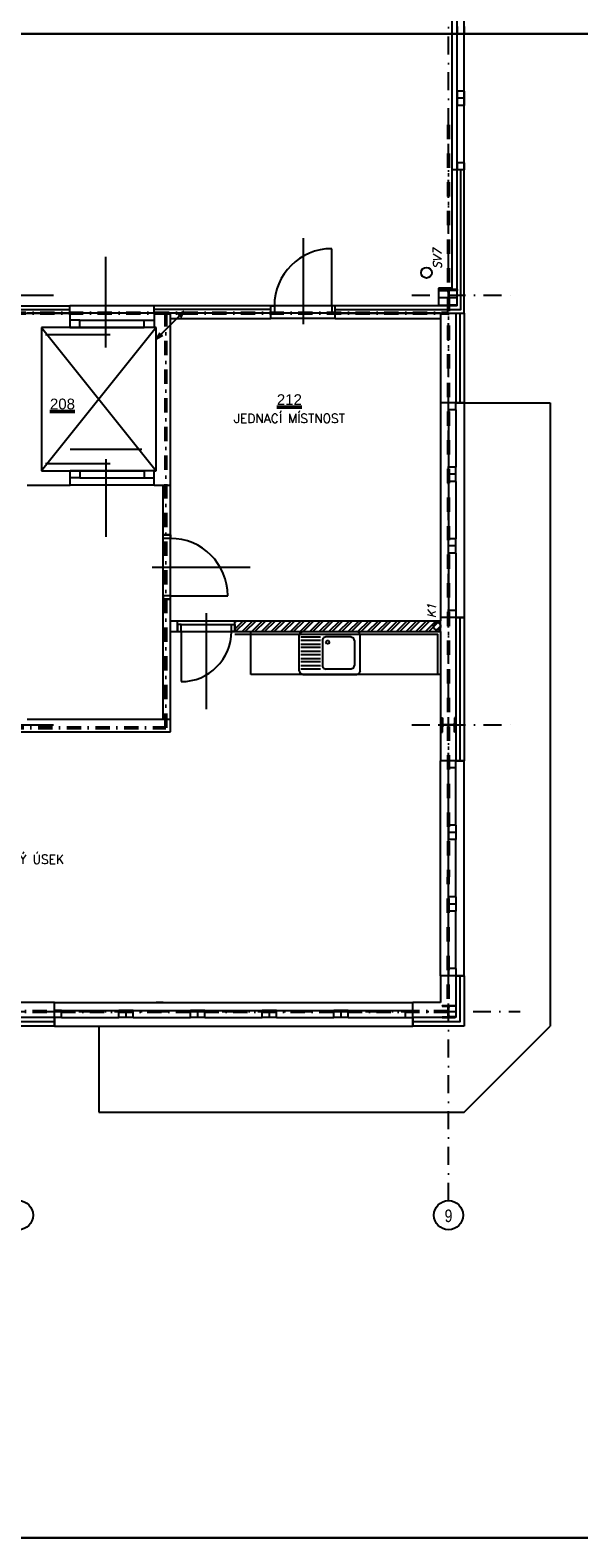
# Model space of a CAD drawing. Header units: millimetres. Extents: x 6435372 to 7248404, y 1559872 to 1886246.
# Tile 198 of 208: x 7115590 to 7123245, y 1704170 to 1725219. Entities that reach past the tile are written whole.
import ezdxf
from ezdxf.enums import TextEntityAlignment as Align

# ---------------------------------------------------------------- set-up
doc = ezdxf.new("R2010")
doc.units = ezdxf.units.MM
doc.linetypes.add('DASHDOT', pattern=[1, 0.5, -0.25, 0, -0.25])
doc.linetypes.add('ČERCHOVANÁ', pattern=[1, 0.5, -0.25, 0, -0.25])
for name, color, linetype, lineweight in [('CKPOPISM', 8, 'Continuous', 50), ('CKPOPISM_POPIS', 8, 'Continuous', 25), ('požární úseky', 21, 'ČERCHOVANÁ', 50), ('UT_potrubí', 10, 'Continuous', 30)]:
    doc.layers.add(name, color=color, linetype=linetype, lineweight=lineweight)
doc.layers.add('matrice DPS', color=122, linetype='Continuous')
doc.layers.add('VZT_POPIS', color=7, linetype='Continuous')
doc.styles.add('ARIAL', font='arial.ttf')
doc.styles.add('KURZIVA', font='italic__.ttf')
doc.styles.get("Standard").update_dxf_attribs({"font": 'romans.shx'})
doc.linetypes.add('IZOLACE_POLYSTYREN_EXPANDOVANY', pattern='A,1,[224,CADKON.SHX,S=0.01,R=0,X=-0.5,Y=-1.74],-2', length=3)
doc.linetypes.add('IZOLACE_POLYSTYREN_PENOVY', pattern='A,0.001,[228,CADKON.SHX,S=0.1,R=0,X=0,Y=0],-2', length=2.001)

# ---------------------------------------------------------------- blocks, each defined once
blk = doc.blocks.new('CK_S_EXT_HEAHEA180')
for p, q in [((-90, 85.5), (90, 85.5)), ((-90, 85.5), (-90, 76)), ((-90, 76), (-18, 76)), ((-3, -61), (-3, 61)), ((3, -61), (3, 61)), ((90, 76), (18, 76)), ((90, 85.5), (90, 76)), ((-90, -85.5), (-90, -76)), ((-90, -76), (-18, -76)), ((-90, -85.5), (90, -85.5)), ((90, -76), (18, -76)), ((90, -85.5), (90, -76))]:
    blk.add_line(p, q)
for centre, start, end in [((-18, 61), 0, 90), ((18, 61), 90, 180), ((-18, -61), 270, 0), ((18, -61), 180, 270)]:
    blk.add_arc(centre, 15, start, end)
blk = doc.blocks.new('CK_S_EXT_HEAHEA200')
for p, q in [((-100, 95), (100, 95)), ((-100, 95), (-100, 85)), ((-100, 85), (-21.25, 85)), ((-3.25, -67), (-3.25, 67)), ((3.25, -67), (3.25, 67)), ((100, 85), (21.25, 85)), ((100, 95), (100, 85)), ((-100, -95), (-100, -85)), ((-100, -85), (-21.25, -85)), ((-100, -95), (100, -95)), ((100, -85), (21.25, -85)), ((100, -95), (100, -85))]:
    blk.add_line(p, q)
for centre, start, end in [((-21.25, 67), 0, 90), ((21.25, 67), 90, 180), ((-21.25, -67), 270, 0), ((21.25, -67), 180, 270)]:
    blk.add_arc(centre, 18, start, end)
blk = doc.blocks.new('CK_S_EXT_HEAHEA240')
for p, q in [((-120, 115), (120, 115)), ((-120, 115), (-120, 103)), ((-120, 103), (-24.75, 103)), ((-3.75, -82), (-3.75, 82)), ((3.75, -82), (3.75, 82)), ((120, 103), (24.75, 103)), ((120, 115), (120, 103)), ((-120, -115), (-120, -103)), ((-120, -103), (-24.75, -103)), ((-120, -115), (120, -115)), ((120, -103), (24.75, -103)), ((120, -115), (120, -103))]:
    blk.add_line(p, q)
for centre, start, end in [((-24.75, 82), 0, 90), ((24.75, 82), 90, 180), ((-24.75, -82), 270, 0), ((24.75, -82), 180, 270)]:
    blk.add_arc(centre, 21, start, end)
blk = doc.blocks.new('CKBL2112015102500', base_point=(98290, 17664))
blk = doc.blocks.new('CKBL2010716103026', base_point=(101224, 16833))
blk = doc.blocks.new('CKBL2010716103034', base_point=(95404, 10634))

msp = doc.modelspace()

# ---------------------------------------------------------------- hatches: boundary and pattern name
at = {"layer": 'matrice DPS', "ltscale": 500}
h = msp.add_hatch(dxfattribs=at)
h.set_pattern_fill('ANSI32', color=256, scale=10, style=0)
h.set_pattern_definition([(45, (7017982.45, 1702199.85), (-67.35192, 67.35192), []), (45, (7018027.35, 1702199.85), (-67.35192, 67.35192), [])])
h.paths.add_polyline_path([(7119391.8, 1716823), (7120141.8, 1716823), (7119666.8, 1716823)], flags=16)
h.paths.add_polyline_path([(7117154.8, 1716097.9), (7117638.8, 1716097.9), (7117638.8, 1715767.9), (7117154.8, 1715767.9)], flags=24)
h.paths.add_polyline_path([(7117614.6, 1718458.3), (7117856.6, 1718458.3), (7117856.6, 1718293.3), (7117614.6, 1718293.3)], flags=24)
h.paths.add_polyline_path([(7119391.8, 1716823), (7120141.8, 1716823), (7119666.8, 1716823)], flags=16)
h.paths.add_polyline_path([(7119391.8, 1716823), (7119666.8, 1716823), (7120141.8, 1716823), (7121316.8, 1716823), (7121316.8, 1716973), (7118446.8, 1716973), (7118446.8, 1716823)])
h.paths.add_polyline_path([(7119391.8, 1716823), (7119666.8, 1716823), (7120141.8, 1716823), (7121316.8, 1716823), (7121316.8, 1716973), (7118446.8, 1716973), (7118446.8, 1716823)])
h.paths.add_polyline_path([(7119391.8, 1716823), (7119666.8, 1716823), (7120141.8, 1716823), (7121316.8, 1716823), (7121316.8, 1716973), (7118446.8, 1716973), (7118446.8, 1716823)])

# ---------------------------------------------------------------- linework, layer by layer
at = {"layer": 'matrice DPS', "linetype": 'DASHDOT', "ltscale": 500}
for p, q in [((7121426.8, 1708877), (7121426.8, 1744518)), ((7120914.8, 1721518), (7122414.8, 1721518)), ((7120914.8, 1715518), (7122414.8, 1715518)), ((7100764.5, 1711518), (7122426.8, 1711518))]:
    msp.add_line(p, q, dxfattribs=at)
at = {"layer": 'matrice DPS', "ltscale": 500}
for p, q in [((7121471.8, 1726268), (7121471.8, 1723268)), ((7121546.8, 1723268), (7121546.8, 1726268)), ((7121646.8, 1723268), (7121646.8, 1726268)), ((7121546.8, 1725268), (7121546.8, 1725168)), ((7121646.8, 1725268), (7121646.8, 1725168)), ((7121546.8, 1724368), (7121546.8, 1725168)), ((7121646.8, 1725168), (7121546.8, 1725168)), ((7121646.8, 1724368), (7121646.8, 1725168)), ((7121646.8, 1724368), (7121546.8, 1724368)), ((7121546.8, 1724368), (7121546.8, 1724268)), ((7121646.8, 1724368), (7121646.8, 1724268)), ((7121646.8, 1724268), (7121546.8, 1724268)), ((7121546.8, 1724268), (7121546.8, 1724168)), ((7121546.8, 1723368), (7121546.8, 1724168)), ((7121646.8, 1724168), (7121546.8, 1724168)), ((7121646.8, 1724268), (7121646.8, 1724168)), ((7121646.8, 1723368), (7121646.8, 1724168)), ((7121646.8, 1723368), (7121546.8, 1723368)), ((7121546.8, 1723368), (7121546.8, 1723268)), ((7121646.8, 1723368), (7121646.8, 1723268)), ((7121546.8, 1723268), (7121471.8, 1723268)), ((7121471.8, 1723268), (7121471.8, 1721618)), ((7121646.8, 1723268), (7121546.8, 1723268)), ((7121646.8, 1723268), (7121546.8, 1723268)), ((7121646.8, 1723268), (7121546.8, 1723268)), ((7121546.8, 1721368), (7121546.8, 1723268)), ((7121646.8, 1721268), (7121646.8, 1723268)), ((7121646.8, 1721268), (7121646.8, 1723268)), ((7119396.8, 1722313), (7119396.8, 1721113)), ((7116646.8, 1720786.8), (7116646.8, 1722055.8)), ((7119796.8, 1721368), (7119796.8, 1722168)), ((7121471.8, 1721618), (7121286.8, 1721618)), ((7121286.8, 1721618), (7121286.8, 1721368)), ((7121426.8, 1721628), (7121426.8, 1721358)), ((7114914.8, 1721518), (7115914.8, 1721518)), ((7121556.8, 1721483), (7121276.8, 1721483)), ((7079306.8, 1721368), (7116141.8, 1721368)), ((7104706.8, 1721368), (7116141.8, 1721368)), ((7104706.8, 1721268), (7116141.8, 1721268)), ((7116141.8, 1721268), (7115546.8, 1721268)), ((7116141.8, 1721268), (7115546.8, 1721268)), ((7115546.8, 1721268), (7116141.8, 1721268)), ((7117321.8, 1721368), (7116141.8, 1721368)), ((7116141.8, 1721268), (7116141.8, 1721368)), ((7116141.8, 1721268), (7116141.8, 1721368)), ((7117321.8, 1721268), (7116141.8, 1721268)), ((7117321.8, 1721268), (7116141.8, 1721268)), ((7116141.8, 1721268), (7116141.8, 1721068)), ((7117321.8, 1721268), (7117321.8, 1721368)), ((7117321.8, 1721268), (7117321.8, 1721368)), ((7118946.8, 1721368), (7117321.8, 1721368)), ((7117321.8, 1721268), (7117321.8, 1721068)), ((7117546.8, 1721268), (7117321.8, 1721268)), ((7118946.8, 1721268), (7117321.8, 1721268)), ((7118946.8, 1721268), (7117546.8, 1721268)), ((7117546.8, 1721193), (7117546.8, 1721268)), ((7117546.8, 1718868), (7117546.8, 1721193)), ((7117546.8, 1721193), (7118946.8, 1721193)), ((7119846.8, 1721368), (7118946.8, 1721368)), ((7119846.8, 1721368), (7118946.8, 1721368)), ((7118946.8, 1721368), (7118996.8, 1721368)), ((7118946.8, 1721268), (7118946.8, 1721368)), ((7118946.8, 1721268), (7118946.8, 1721368)), ((7118946.8, 1721268), (7118946.8, 1721368)), ((7118996.8, 1721268), (7118946.8, 1721268)), ((7118946.8, 1721193), (7118946.8, 1721268)), ((7119846.8, 1721268), (7118946.8, 1721268)), ((7119846.8, 1721193), (7118946.8, 1721193)), ((7119796.8, 1721368), (7118996.8, 1721368)), ((7118996.8, 1721368), (7118996.8, 1721268)), ((7119796.8, 1721268), (7118996.8, 1721268)), ((7119846.8, 1721368), (7119796.8, 1721368)), ((7119796.8, 1721368), (7119796.8, 1721268)), ((7119796.8, 1721268), (7119846.8, 1721268)), ((7119846.8, 1721268), (7119846.8, 1721368)), ((7119846.8, 1721268), (7119846.8, 1721368)), ((7119846.8, 1721268), (7119846.8, 1721368)), ((7121546.8, 1721368), (7119846.8, 1721368)), ((7119846.8, 1721193), (7119846.8, 1721268)), ((7121316.8, 1721268), (7119846.8, 1721268)), ((7119846.8, 1721268), (7121646.8, 1721268)), ((7119846.8, 1721193), (7121316.8, 1721193)), ((7121316.8, 1721268), (7121646.8, 1721268)), ((7121316.8, 1721268), (7121316.8, 1720018)), ((7121526.8, 1721268), (7121526.8, 1720018)), ((7121526.8, 1721268), (7121646.8, 1721268)), ((7121646.8, 1721268), (7121646.8, 1720018)), ((7115746.8, 1721068), (7115746.8, 1719068)), ((7116141.8, 1721068), (7115746.8, 1721068)), ((7115746.8, 1721068), (7117346.8, 1719068)), ((7117346.8, 1721068), (7115746.8, 1719068)), ((7116281.8, 1721168), (7116141.8, 1721168)), ((7116141.8, 1721168), (7116141.8, 1721068)), ((7117321.8, 1721068), (7116141.8, 1721068)), ((7116141.8, 1721068), (7116281.8, 1721068)), ((7116146.8, 1721068), (7117146.8, 1721068)), ((7116281.8, 1721068), (7116281.8, 1721168)), ((7116281.8, 1721168), (7117181.8, 1721168)), ((7116281.8, 1721068), (7117181.8, 1721068)), ((7117181.8, 1721068), (7117181.8, 1721168)), ((7117181.8, 1721168), (7117321.8, 1721168)), ((7117321.8, 1721068), (7117181.8, 1721068)), ((7117321.8, 1721168), (7117321.8, 1721068)), ((7117346.8, 1721068), (7117321.8, 1721068)), ((7117346.8, 1719068), (7117346.8, 1721068)), ((7115805.6, 1720968), (7116705.6, 1720968)), ((7121316.8, 1720018), (7121316.8, 1717018)), ((7121646.8, 1720018), (7121316.8, 1720018)), ((7121426.8, 1719918), (7121426.8, 1720018)), ((7121526.8, 1720018), (7121426.8, 1720018)), ((7121526.8, 1719918), (7121526.8, 1720018)), ((7121526.8, 1720018), (7121646.8, 1720018)), ((7121646.8, 1720018), (7121646.8, 1717018)), ((7121646.8, 1720018), (7122846.8, 1720018)), ((7122846.8, 1720018), (7122846.8, 1711312.5)), ((7121426.8, 1719918), (7121426.8, 1719118)), ((7121526.8, 1719918), (7121426.8, 1719918)), ((7121526.8, 1719918), (7121526.8, 1719118)), ((7116146.8, 1719368), (7117146.8, 1719368)), ((7115805.6, 1719168), (7116705.6, 1719168)), ((7116646.8, 1719227.5), (7116646.8, 1718145.1)), ((7121426.8, 1719018), (7121426.8, 1719118)), ((7121526.8, 1719118), (7121426.8, 1719118)), ((7121526.8, 1719018), (7121526.8, 1719118)), ((7115746.8, 1719068), (7116146.8, 1719068)), ((7117321.8, 1719068), (7116146.8, 1719068)), ((7116146.8, 1718868), (7116146.8, 1719068)), ((7116146.8, 1719068), (7116281.8, 1719068)), ((7116146.8, 1718968), (7116146.8, 1719068)), ((7116281.8, 1718968), (7116146.8, 1718968)), ((7116281.8, 1719068), (7117181.8, 1719068)), ((7116281.8, 1719068), (7116281.8, 1718968)), ((7116281.8, 1718968), (7117181.8, 1718968)), ((7117321.8, 1719068), (7117181.8, 1719068)), ((7117181.8, 1719068), (7117181.8, 1718968)), ((7117181.8, 1718968), (7117321.8, 1718968)), ((7117321.8, 1719068), (7117346.8, 1719068)), ((7117321.8, 1718868), (7117321.8, 1719068)), ((7117321.8, 1718968), (7117321.8, 1719068)), ((7121526.8, 1719018), (7121426.8, 1719018)), ((7121426.8, 1718918), (7121426.8, 1719018)), ((7121426.8, 1718918), (7121426.8, 1718118)), ((7121526.8, 1718918), (7121426.8, 1718918)), ((7121526.8, 1718918), (7121526.8, 1719018)), ((7121526.8, 1718918), (7121526.8, 1718118)), ((7115546.8, 1718868), (7116146.8, 1718868)), ((7117321.8, 1718868), (7116146.8, 1718868)), ((7117321.8, 1718868), (7117446.8, 1718868)), ((7117446.8, 1718173), (7117446.8, 1718868)), ((7117446.8, 1718868), (7117546.8, 1718868)), ((7117546.8, 1718173), (7117546.8, 1718868)), ((7117446.8, 1717273), (7117446.8, 1718173)), ((7117546.8, 1718173), (7117446.8, 1718173)), ((7117446.8, 1717273), (7117446.8, 1718173)), ((7117446.8, 1718123), (7117446.8, 1718173)), ((7117446.8, 1718173), (7117546.8, 1718173)), ((7117446.8, 1717323), (7117446.8, 1718123)), ((7117546.8, 1718123), (7117446.8, 1718123)), ((7117546.8, 1717273), (7117546.8, 1718173)), ((7117546.8, 1718173), (7117546.8, 1718123)), ((7117546.8, 1717323), (7117546.8, 1718123)), ((7121426.8, 1718018), (7121426.8, 1718118)), ((7121526.8, 1718118), (7121426.8, 1718118)), ((7121526.8, 1718018), (7121526.8, 1718118)), ((7121526.8, 1718018), (7121426.8, 1718018)), ((7121426.8, 1717918), (7121426.8, 1718018)), ((7121426.8, 1717918), (7121426.8, 1717118)), ((7121526.8, 1717918), (7121426.8, 1717918)), ((7121526.8, 1717918), (7121526.8, 1718018)), ((7121526.8, 1717918), (7121526.8, 1717118)), ((7117291.8, 1717723), (7118658.1, 1717723)), ((7117546.8, 1717323), (7117446.8, 1717323)), ((7117446.8, 1717323), (7117446.8, 1717273)), ((7117546.8, 1717273), (7117446.8, 1717273)), ((7117446.8, 1717273), (7117546.8, 1717273)), ((7117446.8, 1715598), (7117446.8, 1717273)), ((7117546.8, 1717273), (7117546.8, 1717323)), ((7117546.8, 1717323), (7118346.8, 1717323)), ((7117546.8, 1716973), (7117546.8, 1717273)), ((7118046.8, 1717078), (7118046.8, 1715739.6)), ((7121646.8, 1717018), (7121316.8, 1717018)), ((7121316.8, 1717018), (7121316.8, 1716973)), ((7121526.8, 1717118), (7121426.8, 1717118)), ((7121426.8, 1717118), (7121426.8, 1717018)), ((7121526.8, 1717018), (7121426.8, 1717018)), ((7121526.8, 1717118), (7121526.8, 1717018)), ((7121526.8, 1717018), (7121526.8, 1715018)), ((7121526.8, 1717018), (7121646.8, 1717018)), ((7121646.8, 1717018), (7121646.8, 1715018)), ((7117546.8, 1716973), (7117646.8, 1716973)), ((7117546.8, 1716823), (7117646.8, 1716823)), ((7117546.8, 1716823), (7118346.8, 1716823)), ((7117546.8, 1715423), (7117546.8, 1716823)), ((7117646.8, 1716973), (7118446.8, 1716973)), ((7117646.8, 1716823), (7117646.8, 1716973)), ((7117696.8, 1716923), (7117646.8, 1716923)), ((7117646.8, 1716923), (7117646.8, 1716823)), ((7117646.8, 1716823), (7118446.8, 1716823)), ((7117646.8, 1716823), (7117696.8, 1716823)), ((7117696.8, 1716923), (7118396.8, 1716923)), ((7117696.8, 1716823), (7117696.8, 1716923)), ((7117696.8, 1716823), (7118396.8, 1716823)), ((7117696.8, 1716823), (7117696.8, 1716123)), ((7118396.8, 1716823), (7118396.8, 1716923)), ((7118396.8, 1716923), (7118446.8, 1716923)), ((7118446.8, 1716823), (7118396.8, 1716823)), ((7118446.8, 1716823), (7118446.8, 1716973)), ((7118446.8, 1716973), (7121316.8, 1716973)), ((7118446.8, 1716923), (7118446.8, 1716823)), ((7118446.8, 1716823), (7121316.8, 1716823)), ((7121316.8, 1716823), (7121316.8, 1716973)), ((7121316.8, 1716823), (7121316.8, 1715018)), ((7114914.8, 1715518), (7115914.8, 1715518)), ((7115546.8, 1715598), (7117446.8, 1715598)), ((7117446.8, 1715598), (7117546.8, 1715598)), ((7121531.8, 1715518), (7121321.8, 1715518)), ((7121426.8, 1715408), (7121426.8, 1715628)), ((7111176.8, 1715423), (7117546.8, 1715423)), ((7121316.8, 1712018), (7121316.8, 1715018)), ((7121646.8, 1715018), (7121316.8, 1715018)), ((7121426.8, 1714918), (7121426.8, 1715018)), ((7121526.8, 1715018), (7121426.8, 1715018)), ((7121426.8, 1714118), (7121426.8, 1714918)), ((7121526.8, 1714918), (7121426.8, 1714918)), ((7121526.8, 1714918), (7121526.8, 1715018)), ((7121526.8, 1715018), (7121646.8, 1715018)), ((7121526.8, 1714118), (7121526.8, 1714918)), ((7121646.8, 1712018), (7121646.8, 1715018)), ((7121526.8, 1714118), (7121426.8, 1714118)), ((7121426.8, 1714118), (7121426.8, 1714018)), ((7121526.8, 1714118), (7121526.8, 1714018)), ((7121526.8, 1714018), (7121426.8, 1714018)), ((7121426.8, 1714018), (7121426.8, 1713918)), ((7121426.8, 1713118), (7121426.8, 1713918)), ((7121526.8, 1713918), (7121426.8, 1713918)), ((7121526.8, 1714018), (7121526.8, 1713918)), ((7121526.8, 1713118), (7121526.8, 1713918)), ((7121526.8, 1713118), (7121426.8, 1713118)), ((7121426.8, 1713118), (7121426.8, 1713018)), ((7121526.8, 1713018), (7121426.8, 1713018)), ((7121426.8, 1713018), (7121426.8, 1712918)), ((7121526.8, 1713118), (7121526.8, 1713018)), ((7121526.8, 1713018), (7121526.8, 1712918)), ((7121426.8, 1712118), (7121426.8, 1712918)), ((7121526.8, 1712918), (7121426.8, 1712918)), ((7121526.8, 1712118), (7121526.8, 1712918)), ((7121316.8, 1712018), (7121316.8, 1711642.5)), ((7121646.8, 1712018), (7121316.8, 1712018)), ((7121526.8, 1712118), (7121426.8, 1712118)), ((7121426.8, 1712118), (7121426.8, 1712018)), ((7121526.8, 1712018), (7121426.8, 1712018)), ((7121526.8, 1712118), (7121526.8, 1712018)), ((7121526.8, 1712018), (7121526.8, 1711432.5)), ((7121526.8, 1712018), (7121646.8, 1712018)), ((7121646.8, 1712018), (7121646.8, 1711312.5)), ((7115926.8, 1711642.5), (7114926.8, 1711642.5)), ((7115926.8, 1711642.5), (7120926.8, 1711642.5)), ((7115926.8, 1711312.5), (7115926.8, 1711642.5)), ((7116026.8, 1711532.5), (7115926.8, 1711532.5)), ((7115926.8, 1711432.5), (7115926.8, 1711532.5)), ((7116026.8, 1711532.5), (7116826.8, 1711532.5)), ((7116026.8, 1711432.5), (7116026.8, 1711532.5)), ((7116926.8, 1711532.5), (7116826.8, 1711532.5)), ((7116826.8, 1711432.5), (7116826.8, 1711532.5)), ((7116926.8, 1711432.5), (7116926.8, 1711532.5)), ((7117026.8, 1711532.5), (7116926.8, 1711532.5)), ((7117026.8, 1711532.5), (7117826.8, 1711532.5)), ((7117026.8, 1711432.5), (7117026.8, 1711532.5)), ((7117446.8, 1711642.5), (7117346.8, 1711642.5)), ((7117926.8, 1711532.5), (7117826.8, 1711532.5)), ((7117826.8, 1711432.5), (7117826.8, 1711532.5)), ((7117926.8, 1711432.5), (7117926.8, 1711532.5)), ((7118026.8, 1711532.5), (7117926.8, 1711532.5)), ((7118026.8, 1711532.5), (7118826.8, 1711532.5)), ((7118026.8, 1711432.5), (7118026.8, 1711532.5)), ((7118926.8, 1711532.5), (7118826.8, 1711532.5)), ((7118826.8, 1711432.5), (7118826.8, 1711532.5)), ((7118926.8, 1711432.5), (7118926.8, 1711532.5)), ((7119026.8, 1711532.5), (7118926.8, 1711532.5)), ((7119026.8, 1711532.5), (7119826.8, 1711532.5)), ((7119026.8, 1711432.5), (7119026.8, 1711532.5)), ((7119926.8, 1711532.5), (7119826.8, 1711532.5)), ((7119826.8, 1711432.5), (7119826.8, 1711532.5)), ((7119926.8, 1711432.5), (7119926.8, 1711532.5)), ((7120026.8, 1711532.5), (7119926.8, 1711532.5)), ((7120026.8, 1711532.5), (7120826.8, 1711532.5)), ((7120026.8, 1711432.5), (7120026.8, 1711532.5)), ((7120826.8, 1711432.5), (7120826.8, 1711532.5)), ((7120826.8, 1711532.5), (7120926.8, 1711532.5)), ((7120926.8, 1711312.5), (7120926.8, 1711642.5)), ((7121316.8, 1711642.5), (7120926.8, 1711642.5)), ((7120926.8, 1711432.5), (7120926.8, 1711532.5)), ((7121326.8, 1711518), (7121526.8, 1711518)), ((7121426.8, 1711422.5), (7121426.8, 1711613.5)), ((7115926.8, 1711432.5), (7114926.8, 1711432.5)), ((7115926.8, 1711312.5), (7114926.8, 1711312.5)), ((7116026.8, 1711432.5), (7115926.8, 1711432.5)), ((7115926.8, 1711432.5), (7115926.8, 1711312.5)), ((7115926.8, 1711312.5), (7120926.8, 1711312.5)), ((7116026.8, 1711432.5), (7116826.8, 1711432.5)), ((7116545.8, 1711312.5), (7116545.8, 1710112.5)), ((7116926.8, 1711432.5), (7116826.8, 1711432.5)), ((7117026.8, 1711432.5), (7116926.8, 1711432.5)), ((7117026.8, 1711432.5), (7117826.8, 1711432.5)), ((7117926.8, 1711432.5), (7117826.8, 1711432.5)), ((7118026.8, 1711432.5), (7117926.8, 1711432.5)), ((7118026.8, 1711432.5), (7118826.8, 1711432.5)), ((7118926.8, 1711432.5), (7118826.8, 1711432.5)), ((7119026.8, 1711432.5), (7118926.8, 1711432.5)), ((7119026.8, 1711432.5), (7119826.8, 1711432.5)), ((7119926.8, 1711432.5), (7119826.8, 1711432.5)), ((7120026.8, 1711432.5), (7119926.8, 1711432.5)), ((7120026.8, 1711432.5), (7120826.8, 1711432.5)), ((7120826.8, 1711432.5), (7120926.8, 1711432.5)), ((7121526.8, 1711432.5), (7120926.8, 1711432.5)), ((7120926.8, 1711432.5), (7120926.8, 1711312.5)), ((7121646.8, 1711312.5), (7120926.8, 1711312.5)), ((7121645.8, 1710112.5), (7122846.8, 1711312.5)), ((7116545.8, 1710112.5), (7121645.8, 1710112.5))]:
    msp.add_line(p, q, dxfattribs=at)
at = {"layer": 'matrice DPS', "linetype": 'Continuous', "ltscale": 500}
for p, q in [((7117546.8, 1716823), (7117546.8, 1716973)), ((7118666.8, 1716223), (7118666.8, 1716823)), ((7121316.8, 1716223), (7118666.8, 1716223))]:
    msp.add_line(p, q, dxfattribs=at)
at = {"layer": 'matrice DPS', "linetype": 'ByBlock', "ltscale": 500}
for p, q in [((7119356.5, 1716808.4), (7119341.8, 1716773)), ((7119341.8, 1716273), (7119341.8, 1716773)), ((7119356.5, 1716808.4), (7119391.8, 1716823)), ((7119391.8, 1716823), (7119666.8, 1716823)), ((7119666.8, 1716823), (7120141.8, 1716823)), ((7120177.2, 1716808.4), (7120141.8, 1716823)), ((7120177.2, 1716808.4), (7120191.8, 1716773)), ((7120191.8, 1716273), (7120191.8, 1716773)), ((7119366.8, 1716748), (7119641.8, 1716748)), ((7119641.8, 1716698), (7119366.8, 1716698)), ((7119366.8, 1716648), (7119641.8, 1716648)), ((7119641.8, 1716598), (7119366.8, 1716598)), ((7119666.8, 1716698), (7119681.5, 1716733.4)), ((7119666.8, 1716698), (7119666.8, 1716348)), ((7119716.8, 1716748), (7119681.5, 1716733.4)), ((7120066.8, 1716748), (7119716.8, 1716748)), ((7119729.3, 1716694.7), (7119716.8, 1716673)), ((7119729.3, 1716651.4), (7119716.8, 1716673)), ((7119754.3, 1716694.7), (7119729.3, 1716694.7)), ((7119754.3, 1716651.4), (7119729.3, 1716651.4)), ((7119766.8, 1716673), (7119754.3, 1716694.7)), ((7119766.8, 1716673), (7119754.3, 1716651.4)), ((7120066.8, 1716748), (7120102.2, 1716733.4)), ((7120116.8, 1716698), (7120102.2, 1716733.4)), ((7120116.8, 1716698), (7120116.8, 1716348)), ((7119366.8, 1716548), (7119641.8, 1716548)), ((7119641.8, 1716498), (7119366.8, 1716498)), ((7119366.8, 1716448), (7119641.8, 1716448)), ((7119641.8, 1716398), (7119366.8, 1716398)), ((7119341.8, 1716273), (7119356.5, 1716237.7)), ((7119391.8, 1716223), (7119356.5, 1716237.7)), ((7119366.8, 1716348), (7119641.8, 1716348)), ((7119641.8, 1716298), (7119366.8, 1716298)), ((7119391.8, 1716223), (7119666.8, 1716223)), ((7119681.5, 1716312.7), (7119666.8, 1716348)), ((7119666.8, 1716223), (7120141.8, 1716223)), ((7119681.5, 1716312.7), (7119716.8, 1716298)), ((7120066.8, 1716298), (7119716.8, 1716298)), ((7120102.2, 1716312.7), (7120066.8, 1716298)), ((7120102.2, 1716312.7), (7120116.8, 1716348)), ((7120141.8, 1716223), (7120177.2, 1716237.7)), ((7120191.8, 1716273), (7120177.2, 1716237.7))]:
    msp.add_line(p, q, dxfattribs=at)
at = {"layer": 'matrice DPS', "linetype": 'IZOLACE_POLYSTYREN_PENOVY', "ltscale": 500}
for points in [[(7119846.8, 1721318), (7121596.8, 1721318), (7121596.8, 1723268)], [(7104706.8, 1721318), (7116141.8, 1721318)], [(7118946.8, 1721318), (7117321.8, 1721318)]]:
    msp.add_lwpolyline(points, dxfattribs=at)
at = {"layer": 'matrice DPS', "linetype": 'IZOLACE_POLYSTYREN_EXPANDOVANY', "ltscale": 500}
for points in [[(7121586.8, 1721268), (7121586.8, 1720018)], [(7121586.8, 1717018), (7121586.8, 1715018)], [(7121586.8, 1712018), (7121586.8, 1711372.5), (7120926.8, 1711372.5)], [(7115926.8, 1711372.5), (7114926.8, 1711372.5)]]:
    msp.add_lwpolyline(points, dxfattribs=at)
at = {"layer": 'matrice DPS', "ltscale": 500}
msp.add_lwpolyline([(7121276.8, 1716223), (7121276.8, 1716633), (7121276.8, 1716783), (7121126.8, 1716783), (7118446.8, 1716783)], dxfattribs=at)
for centre, radius in [((7121118.8, 1721832.5), 75), ((7121266.8, 1716898.1), 50), ((7115426.8, 1708674.2), 203.9), ((7121426.8, 1708674.2), 203.9)]:
    msp.add_circle(centre, radius, dxfattribs=at)
for centre, radius, start, end in [((7119796.8, 1721368), 800, 90, 180), ((7117546.8, 1717323), 800, 0, 90), ((7117696.8, 1716823), 700, 270, 0)]:
    msp.add_arc(centre, radius, start, end, dxfattribs=at)
at = {"layer": 'požární úseky', "ltscale": 400}
for p, q in [((7121427.6, 1723897.6), (7121423.8, 1711518)), ((7104926.8, 1721273), (7121426.8, 1721268)), ((7117484.4, 1715479.4), (7117484.4, 1721268)), ((7108097.9, 1715479.4), (7117484.4, 1715479.4)), ((7121423.8, 1711518), (7104926.8, 1711518))]:
    msp.add_line(p, q, dxfattribs=at)
at = {"layer": 'UT_potrubí', "ltscale": 400}
msp.add_lwpolyline([(7102418.5, 1725169.6), (7132118.5, 1725169.6), (7132118.5, 1704169.6), (7102418.5, 1704169.6)], close=True, dxfattribs=at)
at = {"layer": 'VZT_POPIS', "ltscale": 400}
for p, q in [((7117545.1, 1721100.4), (7117735.7, 1721291)), ((7117735.7, 1721291), (7117651.6, 1721240.3)), ((7117735.7, 1721291), (7117685, 1721206.9)), ((7117545.1, 1721100.4), (7117354.4, 1720909.7)), ((7117354.4, 1720909.7), (7117405.1, 1720993.9)), ((7117354.4, 1720909.7), (7117438.6, 1720960.4))]:
    msp.add_line(p, q, dxfattribs=at)

# ---------------------------------------------------------------- block references
at = {"layer": 'matrice DPS', "ltscale": 500}
for name, p, rotation in [('CK_S_EXT_HEAHEA240', (7121426.8, 1721483), 180), ('CK_S_EXT_HEAHEA200', (7121426.8, 1715518), 90)]:
    msp.add_blockref(name, p, dxfattribs=dict(at, rotation=rotation))
ref = msp.add_blockref('CKBL2112015102500', (7116039.9, 1719924.6), dxfattribs=dict(at, xscale=0.5, yscale=0.5, zscale=0.5))
ref.add_attrib('CISLO', '%%U208', dxfattribs={"layer": 'CKPOPISM', "height": 150, "style": 'ARIAL'}).set_placement((7116039.9, 1719924.6), align=Align.CENTER)
ref = msp.add_blockref('CKBL2010716103026', (7119206.3, 1719735.6), dxfattribs=dict(at, xscale=0.5, yscale=0.5, zscale=0.5))
ref.add_attrib('JMENO', 'JEDNACÍ MÍSTNOST', dxfattribs={"layer": 'CKPOPISM_POPIS', "height": 125}).set_placement((7119206.3, 1719735.6), align=Align.CENTER)
ref.add_attrib('CISLO', '%%U212', dxfattribs={"layer": 'CKPOPISM', "height": 150, "style": 'ARIAL'}).set_placement((7119206.3, 1719985.6), align=Align.CENTER)
ref = msp.add_blockref('CKBL2010716103034', (7115268.7, 1713580.1), dxfattribs=dict(at, xscale=0.5, yscale=0.5, zscale=0.5))
ref.add_attrib('JMENO', 'EKONOMICKÝ ÚSEK', dxfattribs={"layer": 'CKPOPISM_POPIS', "height": 125}).set_placement((7115268.7, 1713580.1), align=Align.CENTER)
ref.add_attrib('CISLO', '%%U213', dxfattribs={"layer": 'CKPOPISM', "height": 150, "style": 'ARIAL'}).set_placement((7115268.7, 1713830.1), align=Align.CENTER)
msp.add_blockref('CK_S_EXT_HEAHEA180', (7121426.8, 1711518), dxfattribs=at)

# ---------------------------------------------------------------- texts
at = {"layer": 'matrice DPS', "ltscale": 500, "style": 'KURZIVA'}
for s, p in [('SV7', (7121328.4, 1721884.1)), ('K1', (7121247.8, 1717011.8))]:
    msp.add_text(s, height=115, rotation=90, dxfattribs=at).set_placement(p)
at = {"layer": 'matrice DPS', "ltscale": 500, "style": 'ARIAL', "width": 0.8}
msp.add_text('9', height=175, dxfattribs=at).set_placement((7121426.8, 1708665.7), align=Align.MIDDLE)

doc.saveas('drawing.dxf')
